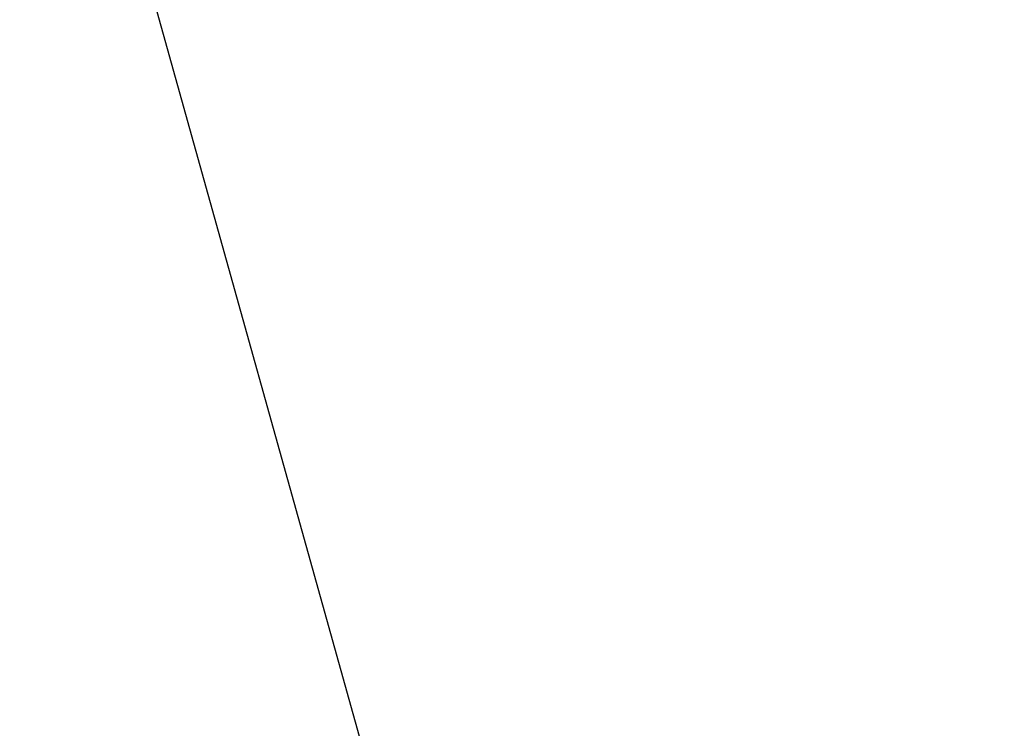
# Paper-space layout '4M DUO In Ground Anchor' of a CAD drawing. Header units: millimetres. Extents: x 20 to 26560, y 40 to 17993.
# Tile 70 of 89: x 8314 to 9404, y 13792 to 14576. Entities that reach past the tile are written whole.
import ezdxf

# ---------------------------------------------------------------- set-up
doc = ezdxf.new("R2010")
doc.units = ezdxf.units.MM
doc.layers.add('COMPONENT_GEOMETRY', color=7, linetype='Continuous')
doc.styles.add('SLDTEXTSTYLE0', font='TXT', dxfattribs={"width": 0.75})
doc.dimstyles.new('SLDDIMSTYLE0', dxfattribs={"dimtxt": 150, "dimasz": 6.604, "dimexe": 0, "dimexo": 0.0625, "dimgap": 37.5, "dimtad": 0, "dimtih": 1, "dimtoh": 1, "dimdec": 0, "dimlfac": 0.5, "dimrnd": 1e-09, "dimzin": 12, "dimdsep": 46, "dimtxsty": 'SLDTEXTSTYLE0', "dimsah": 1, "dimcen": 0.09, "dimadec": 0, "dimazin": 3, "dimtfac": 1, "dimtdec": 0, "dimtofl": 0, "dimtmove": 0, "dimatfit": 3, "dimfxl": 1, "dimfrac": 2, "dimtolj": 1, "dimtzin": 12, "dimarcsym": 0})

# ---------------------------------------------------------------- blocks, each defined once
blk = doc.blocks.new('_D_15')
at = {"layer": 'COMPONENT_GEOMETRY', "color": 7, "ltscale": 2}
for p, q in [((1221.2, 13267), (1221.2, 17923.1)), ((16975.8, 13267), (16975.8, 17923.1)), ((1221.2, 17916.7), (8876.8, 17916.7)), ((16975.8, 17916.7), (9320.1, 17916.7))]:
    blk.add_line(p, q, dxfattribs=at)
for points in [[(1221.2, 17916.7), (1227.8, 17915.7), (1227.8, 17917.8)], [(16975.8, 17916.7), (16969.1, 17917.8), (16969.1, 17915.7)]]:
    blk.add_solid(points, dxfattribs=at)
at = {"layer": 'COMPONENT_GEOMETRY', "color": 7, "ltscale": 2, "insert": (8876.8, 17991), "char_height": 150, "attachment_point": 1, "style": 'SLDTEXTSTYLE0'}
blk.add_mtext('7877', dxfattribs=at)

psp = doc.layouts.new('4M DUO In Ground Anchor')

# ---------------------------------------------------------------- linework, layer by layer
at = {"color": 7, "linetype": 'Continuous', "lineweight": 25, "ltscale": 2}
psp.add_line((8816.15, 13332.22), (8047.56, 16082.34), dxfattribs=at)

# ---------------------------------------------------------------- dimensions: what is measured, and where the dimension line sits
at = {"layer": 'COMPONENT_GEOMETRY', "color": 7, "ltscale": 2}
dim = psp.add_linear_dim(base=(16975.75, 17916.75), p1=(1221.17, 13264.43), p2=(16975.75, 13264.43), angle=0, dimstyle='SLDDIMSTYLE0', dxfattribs=at)
dim.commit()
dim.dimension.update_dxf_attribs({"geometry": '_D_15', "text_midpoint": (9098.46, 17916.75), "dimtype": 160})

doc.saveas('drawing.dxf')
